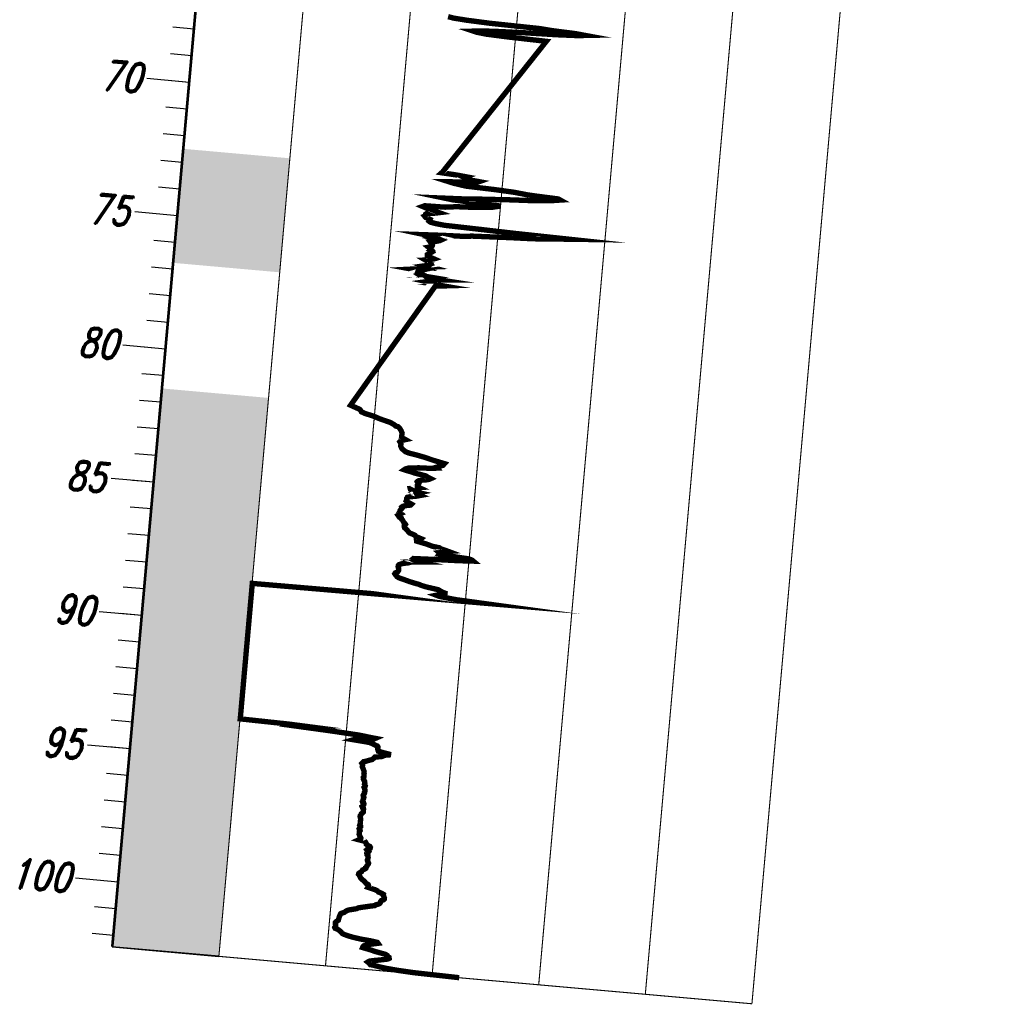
# Model space of a CAD drawing. Header units: feet. Extents: x 1619530 to 2197648, y 451737 to 1192146.
# Tile 7 of 42: x 2196084 to 2196120, y 453802 to 453839. Entities that reach past the tile are written whole.
import ezdxf
from ezdxf.enums import TextEntityAlignment as Align

# ---------------------------------------------------------------- set-up
doc = ezdxf.new("R2010")
doc.units = ezdxf.units.FT
doc.header["$LTSCALE"] = 0.5
doc.header["$MEASUREMENT"] = 0
doc.linetypes.add('SOLID', pattern=[0])
doc.layers.add('BS-1', color=1, linetype='SOLID')
doc.layers.add('CPT-2', color=55, linetype='SOLID')
doc.styles.add('ROMAND', font='romand', dxfattribs={"height": 1})

# ---------------------------------------------------------------- blocks, each defined once
blk = doc.blocks.new('CPT2')
at = {"layer": 'CPT-2', "color": 7, "linetype": 'SOLID'}
for points, const_width in [([(0, 0.069), (0, -102.361)], 0.1), ([(4, 0.069), (4, -102.361)], 0.04), ([(8, 0.069), (8, -102.361)], 0.04), ([(12, 0.069), (12, -102.361)], 0.04), ([(16, 0.069), (16, -102.361)], 0.04), ([(20, 0.069), (20, -102.361)], 0.04), ([(24, 0.069), (24, -102.361)], 0.04), ([(4, -102.361), (24, -102.361)], 0.04)]:
    blk.add_lwpolyline(points, dxfattribs=dict(at, const_width=const_width))
at = {"layer": 'CPT-2', "color": 244, "linetype": 'SOLID', "const_width": 0.2}
for points in [[(9.422, -66.624), (9.622, -66.66), (10.127, -66.696), (10.995, -66.732), (12.872, -66.765), (13.341, -66.801), (14.211, -66.834), (14.594, -66.87), (14.293, -66.903), (13.517, -66.939), (12.313, -66.972), (11.401, -67.008), (10.715, -67.044), (10.41, -67.08), (10.552, -67.113), (10.884, -67.149), (11.678, -67.182), (13.159, -67.218), (9.732, -72.421), (9.698, -72.457), (10.251, -72.49), (10.626, -72.526), (10.558, -72.559), (10.743, -72.628), (11.123, -72.664), (11.05, -72.697), (10.458, -72.733), (10.003, -72.769), (10.166, -72.805), (10.399, -72.838), (10.638, -72.874), (11.723, -72.907), (12.464, -72.943), (12.971, -72.995), (13.291, -73.012), (14.125, -73.045), (14.207, -73.081), (13.869, -73.133), (13.408, -73.169), (13.027, -73.202), (12.336, -73.238), (11.795, -73.274), (11.226, -73.31), (11.022, -73.323), (10.583, -73.359), (9.893, -73.392), (10.202, -73.428), (11.557, -73.481), (11.994, -73.501)], [(11.994, -73.501), (11.715, -73.569), (11.429, -73.602), (11.032, -73.638), (10.365, -73.671), (9.935, -73.727), (9.182, -73.74), (9.103, -73.776), (9.215, -73.812), (9.392, -73.848), (9.522, -73.881), (9.677, -73.934), (9.738, -73.95), (9.565, -73.986), (9.28, -74.019), (9.237, -74.055), (9.231, -74.108), (9.204, -74.124), (9.255, -74.176), (9.339, -74.196), (9.418, -74.229), (9.404, -74.265), (9.388, -74.298), (9.443, -74.334), (9.642, -74.367), (9.981, -74.403), (11.308, -74.436), (12.663, -74.472), (14.674, -74.508), (14.196, -74.544), (13.86, -74.577), (13.283, -74.613), (12.448, -74.646), (11.711, -74.682), (11.047, -74.714), (10.721, -74.751), (9.937, -74.783), (9.276, -74.819), (9.583, -74.856), (9.509, -74.892), (9.781, -74.924), (9.902, -74.961), (9.845, -74.993), (9.712, -75.029), (9.498, -75.062), (9.528, -75.098), (9.58, -75.131), (9.597, -75.167), (9.591, -75.203), (9.575, -75.239), (9.452, -75.272), (9.503, -75.308), (9.558, -75.341), (9.593, -75.377), (9.539, -75.41), (9.586, -75.446), (9.536, -75.479), (9.489, -75.515), (9.434, -75.551), (9.436, -75.587), (9.504, -75.62), (9.6, -75.656), (9.7, -75.689), (9.612, -75.725), (9.383, -75.758), (9.461, -75.794), (9.564, -75.827), (9.603, -75.882), (9.567, -75.899), (9.551, -75.935), (9.409, -75.968), (9.609, -76.004), (9.359, -76.037), (9.45, -76.073), (9.156, -76.106), (8.898, -76.142), (9.239, -76.174), (9.142, -76.211), (9.131, -76.247), (9.237, -76.283), (9.174, -76.316), (9.244, -76.352), (9.671, -76.384), (9.514, -76.421), (10.008, -76.453), (9.619, -76.489), (9.666, -76.522), (9.507, -76.558), (9.796, -76.594), (9.745, -76.63), (10.141, -76.663), (9.837, -76.699), (7.077, -81.411), (7.277, -81.48), (7.434, -81.535), (7.467, -81.568), (7.502, -81.621), (7.654, -81.673), (7.97, -81.742), (8.233, -81.827), (8.599, -81.916), (8.757, -81.985), (8.831, -82.037), (8.922, -82.054), (8.964, -82.09), (8.995, -82.123), (9.047, -82.195), (9.088, -82.28), (9.083, -82.369), (9.082, -82.438), (9.148, -82.47), (9.237, -82.51), (9.079, -82.559), (9.033, -82.611), (9.08, -82.68), (9.079, -82.769), (9.132, -82.858), (9.202, -82.907), (9.276, -82.959), (9.396, -82.995), (9.714, -83.048), (9.971, -83.097), (10.338, -83.186), (10.767, -83.274), (10.715, -83.343), (10.496, -83.428), (10.525, -83.464), (10.24, -83.497), (9.837, -83.514), (9.452, -83.553), (9.329, -83.602), (9.289, -83.635), (9.372, -83.655), (9.563, -83.691), (9.684, -83.724), (9.924, -83.76), (10.116, -83.793), (10.213, -83.845), (10.303, -83.881), (10.268, -83.901), (10.166, -83.934), (9.95, -83.97), (9.847, -84.003), (9.813, -84.039), (9.831, -84.071), (9.872, -84.108), (9.846, -84.157), (9.826, -84.186), (9.832, -84.219), (9.917, -84.252), (9.747, -84.281), (9.573, -84.314), (9.583, -84.344), (9.64, -84.377), (9.668, -84.406), (9.926, -84.442), (9.82, -84.475), (9.841, -84.511), (9.955, -84.544), (9.813, -84.583), (9.614, -84.616), (9.493, -84.652), (9.479, -84.685), (9.483, -84.721), (9.48, -84.754), (9.466, -84.79), (9.504, -84.823), (9.603, -84.859), (9.673, -84.892), (9.638, -84.931), (9.464, -84.964), (9.357, -85), (9.32, -85.033), (9.338, -85.069), (9.312, -85.102), (9.285, -85.138), (9.267, -85.171), (9.264, -85.207), (9.248, -85.239), (9.309, -85.279), (9.253, -85.312), (9.207, -85.348), (9.236, -85.38), (9.263, -85.417), (9.344, -85.449), (9.357, -85.485), (9.397, -85.518), (9.43, -85.574), (9.438, -85.587), (9.485, -85.627), (9.51, -85.659), (9.476, -85.695), (9.472, -85.728), (9.48, -85.764), (9.496, -85.797), (9.551, -85.833), (9.591, -85.866), (9.624, -85.902), (9.654, -85.935), (9.707, -85.974), (9.82, -86.007), (9.907, -86.043), (9.933, -86.076), (10.036, -86.112), (10.14, -86.145), (10.101, -86.181), (9.978, -86.214), (9.984, -86.25), (10.14, -86.283), (10.33, -86.319), (10.463, -86.355), (10.597, -86.391), (10.86, -86.424), (10.917, -86.46), (11.07, -86.493), (11.201, -86.529), (10.983, -86.562), (10.852, -86.598), (10.896, -86.63), (10.872, -86.667), (11.405, -86.703), (11.985, -86.739), (12.107, -86.772), (12.159, -86.808), (11.626, -86.84), (10.64, -86.877), (9.922, -86.909), (9.888, -86.945), (9.97, -86.978), (10.223, -87.014), (9.853, -87.05), (9.751, -87.087), (9.589, -87.119), (9.473, -87.155), (9.406, -87.188), (9.382, -87.224), (9.382, -87.257), (9.387, -87.293), (9.412, -87.326), (9.414, -87.362), (9.414, -87.398), (9.395, -87.434), (9.377, -87.467), (9.298, -87.503), (9.281, -87.536), (9.309, -87.572), (9.34, -87.605), (9.378, -87.641), (9.447, -87.674), (9.588, -87.71), (9.728, -87.746), (9.861, -87.782), (10.014, -87.815), (10.208, -87.851), (10.312, -87.884), (10.476, -87.92), (10.708, -87.953), (10.96, -87.989), (11.018, -88.022), (11.101, -88.058), (11.216, -88.094), (11.215, -88.13), (11.023, -88.163), (10.899, -88.199), (11.015, -88.232), (11.343, -88.268), (11.657, -88.3), (12.44, -88.337), (4.009, -88.369), (4.009, -88.405), (4.009, -88.442), (4.009, -88.478), (4.009, -88.51), (4.009, -88.546), (4.009, -88.579), (4.009, -88.615), (4.009, -88.648), (4.01, -88.684), (4.01, -88.717), (4.009, -88.753), (4.01, -88.789), (4.01, -88.825), (4.009, -88.858), (4.01, -88.894), (4.009, -88.927), (4.009, -88.963), (4.009, -88.996), (4.009, -89.032), (4.01, -89.065), (4.009, -89.101), (4.009, -89.137), (4.009, -89.173), (4.009, -89.206), (4.009, -89.242), (4.009, -89.275), (4.01, -89.311), (4.01, -89.344), (4.009, -89.38), (4.009, -89.416), (4.009, -89.449), (4.01, -89.485), (4.009, -89.521), (4.009, -89.554), (4.009, -89.59), (4.009, -89.623), (4.009, -89.659), (4.009, -89.695), (4.009, -89.728), (4.009, -89.764), (4.009, -89.796), (4.009, -89.833), (4.009, -89.869), (4.009, -89.901), (4.009, -89.938), (4.009, -89.974), (4.009, -90.006), (4.009, -90.043), (4.009, -90.075), (4.009, -90.111), (4.01, -90.144), (4.01, -90.18), (4.01, -90.216), (4.009, -90.253), (4.009, -90.285), (4.009, -90.321), (4.009, -90.354), (4.009, -90.39), (4.009, -90.423), (4.009, -90.459), (4.009, -90.492), (4.01, -90.531), (4.01, -90.564), (4.009, -90.6), (4.009, -90.633), (4.009, -90.669), (4.009, -90.702), (4.009, -90.738), (4.009, -90.807), (4.009, -90.84), (4.009, -90.879), (4.009, -90.912), (4.009, -90.948), (4.009, -90.981), (4.01, -91.017), (4.01, -91.05), (4.009, -91.086), (4.009, -91.119), (4.009, -91.171), (4.01, -91.188), (4.01, -91.227), (4.01, -91.276), (4.01, -91.296), (4.01, -91.345), (4.01, -91.365), (4.009, -91.398), (4.01, -91.434), (4.009, -91.466), (4.01, -91.519), (4.009, -91.555), (4.009, -91.588), (4.009, -91.608), (4.01, -91.644), (4.009, -91.676), (4.009, -91.713), (4.009, -91.745), (4.009, -91.781), (4.01, -91.834), (4.009, -91.883), (4.009, -91.922), (4.01, -91.955), (4.01, -91.991), (4.009, -92.06), (4.009, -92.129), (4.009, -92.182), (4.01, -92.214), (4.01, -92.231), (4.01, -92.283), (4.009, -92.319), (4.009, -92.372), (4.01, -92.441), (4.009, -92.477), (4.009, -92.529), (4.009, -92.579), (4.01, -92.631), (4.01, -92.687), (4.01, -92.736), (4.009, -92.756), (4.009, -92.789), (4.009, -92.841), (4.01, -92.877), (4.01, -92.91), (4.009, -92.926), (4.009, -92.966), (4.01, -92.999), (4.009, -93.048), (4.01, -93.084), (4.01, -93.104), (4.01, -93.205), (4.009, -93.241), (4.009, -93.294), (4.01, -93.314), (4.01, -93.382), (4.01, -93.432), (4.009, -93.451), (5.829, -93.484), (6.708, -93.52), (6.477, -93.553), (7.23, -93.589), (7.828, -93.622), (8.483, -93.661), (8.917, -93.711), (9.103, -93.73), (9.043, -93.763), (8.423, -93.799), (8.288, -93.852), (8.499, -93.868), (8.891, -93.901), (9.015, -93.937), (9.138, -93.989), (9.205, -94.009), (9.232, -94.042), (9.23, -94.078), (9.227, -94.111), (9.233, -94.147), (9.259, -94.199), (9.436, -94.232), (9.649, -94.268), (9.648, -94.301), (9.544, -94.317), (9.388, -94.39), (9.151, -94.426), (9.058, -94.527), (8.946, -94.564), (8.818, -94.616), (8.748, -94.632), (8.701, -94.685), (8.686, -94.705), (8.713, -94.737), (8.717, -94.774), (8.708, -94.823), (8.714, -94.842), (8.74, -94.875), (8.755, -94.911), (8.769, -94.944), (8.787, -94.98), (8.796, -95.013), (8.792, -95.066), (8.803, -95.085), (8.8, -95.121), (8.805, -95.171), (8.805, -95.19), (8.785, -95.223), (8.801, -95.259), (8.795, -95.292), (8.818, -95.328), (8.845, -95.361), (8.855, -95.4), (8.861, -95.433), (8.85, -95.469), (8.869, -95.499), (8.886, -95.531), (8.876, -95.561), (8.847, -95.594), (8.877, -95.656), (8.892, -95.689), (8.893, -95.718), (8.878, -95.751), (8.886, -95.784), (8.877, -95.82), (8.852, -95.853), (8.837, -95.889), (8.846, -95.925), (8.871, -95.961), (8.867, -95.994), (8.851, -96.03), (8.847, -96.063), (8.855, -96.099), (8.833, -96.132), (8.853, -96.168), (8.894, -96.201), (8.893, -96.237), (8.869, -96.273), (8.833, -96.309), (8.859, -96.358), (8.894, -96.378), (8.9, -96.411), (8.891, -96.447), (8.89, -96.48), (8.894, -96.516), (8.866, -96.548), (8.827, -96.585), (8.819, -96.621), (8.795, -96.657), (8.791, -96.69), (8.805, -96.726), (8.818, -96.758), (8.825, -96.795), (8.823, -96.827), (8.815, -96.863), (8.82, -96.896)], [(8.82, -96.896), (8.826, -96.932), (8.822, -96.968), (8.81, -97.004), (8.841, -97.037), (8.844, -97.073), (8.816, -97.106), (8.802, -97.142), (8.829, -97.175), (8.842, -97.211), (8.82, -97.244), (8.822, -97.28), (8.821, -97.316), (8.817, -97.352), (8.833, -97.385), (8.855, -97.421), (8.872, -97.454), (8.894, -97.49), (8.892, -97.523), (8.827, -97.559), (9.023, -97.592), (9.087, -97.628), (9.106, -97.661), (9.117, -97.7), (9.169, -97.733), (9.256, -97.769), (9.279, -97.802), (9.273, -97.838), (9.193, -97.871), (9.155, -97.907), (9.184, -97.94), (9.225, -97.976), (9.204, -98.008), (9.167, -98.048), (9.173, -98.081), (9.215, -98.117), (9.218, -98.15), (9.23, -98.186), (9.226, -98.218), (9.223, -98.254), (9.207, -98.287), (9.218, -98.323), (9.244, -98.356), (9.266, -98.396), (9.258, -98.428), (9.236, -98.464), (9.213, -98.497), (9.203, -98.533), (9.172, -98.566), (9.175, -98.602), (9.132, -98.635), (9.063, -98.671), (9.044, -98.704), (9.026, -98.743), (8.972, -98.776), (8.931, -98.812), (8.927, -98.845), (8.963, -98.881), (8.983, -98.914), (9.012, -98.966), (9.033, -98.983), (9.067, -99.019), (9.118, -99.052), (9.176, -99.091), (9.207, -99.124), (9.239, -99.16), (9.321, -99.193), (9.337, -99.229), (9.337, -99.262), (9.319, -99.298), (9.45, -99.331), (9.607, -99.367), (9.686, -99.4), (9.728, -99.439), (9.843, -99.472), (9.918, -99.508), (9.912, -99.541), (9.937, -99.577), (9.951, -99.609), (9.972, -99.646), (9.973, -99.678), (9.939, -99.714), (9.861, -99.747), (9.839, -99.787), (9.838, -99.819), (9.815, -99.856), (9.764, -99.888), (9.669, -99.924), (9.631, -99.957), (9.459, -99.993), (9.318, -100.026), (9.157, -100.062), (9.033, -100.095), (8.96, -100.134), (8.829, -100.167), (8.685, -100.203), (8.612, -100.236), (8.562, -100.272), (8.531, -100.305), (8.442, -100.341), (8.388, -100.374), (8.375, -100.41), (8.369, -100.443), (8.352, -100.482), (8.346, -100.515), (8.339, -100.551), (8.334, -100.584), (8.327, -100.62), (8.285, -100.653), (8.242, -100.689), (8.22, -100.722), (8.222, -100.758), (8.24, -100.791), (8.248, -100.83), (8.236, -100.863), (8.217, -100.899), (8.235, -100.932), (8.348, -100.968), (8.401, -101.001), (8.455, -101.037), (8.484, -101.069), (8.524, -101.106), (8.622, -101.138), (8.781, -101.178), (8.96, -101.211), (9.214, -101.247), (9.58, -101.279), (9.853, -101.316), (9.881, -101.348), (9.717, -101.384), (9.567, -101.417), (9.467, -101.453), (9.365, -101.486), (9.332, -101.525), (9.321, -101.558), (9.501, -101.594), (9.662, -101.627), (9.804, -101.663), (9.987, -101.696), (10.177, -101.732), (10.259, -101.765), (10.278, -101.801), (10.338, -101.834), (10.346, -101.873), (10.286, -101.906), (10.111, -101.942), (9.943, -101.975), (9.744, -102.011), (9.609, -102.044), (9.561, -102.08), (9.61, -102.113), (9.663, -102.169), (9.803, -102.182), (10.014, -102.221), (10.281, -102.254), (10.698, -102.29), (11.31, -102.323), (13.014, -102.359)]]:
    blk.add_lwpolyline(points, dxfattribs=at)
at = {"layer": 'CPT-2', "color": 7, "linetype": 'SOLID'}
for points in [[(0.008, -67.931), (-0.792, -67.931)], [(0.008, -67.931), (-0.792, -67.931)], [(0.008, -68.931), (-0.792, -68.931)], [(0.008, -68.931), (-0.792, -68.931)], [(0.006, -69.931), (-1.594, -69.931)], [(0.008, -69.931), (-0.792, -69.931)], [(0.008, -69.931), (-0.792, -69.931)], [(0.008, -70.931), (-0.792, -70.931)], [(0.008, -70.931), (-0.792, -70.931)], [(0.008, -71.931), (-0.792, -71.931)], [(0.008, -71.931), (-0.792, -71.931)], [(0.008, -72.931), (-0.792, -72.931)], [(0.008, -72.931), (-0.792, -72.931)], [(0.008, -73.931), (-0.792, -73.931)], [(0.008, -73.931), (-0.792, -73.931)], [(0.006, -74.931), (-1.594, -74.931)], [(0.008, -74.931), (-0.792, -74.931)], [(0.008, -74.931), (-0.792, -74.931)], [(0.008, -75.931), (-0.792, -75.931)], [(0.008, -75.931), (-0.792, -75.931)], [(0.008, -76.931), (-0.792, -76.931)], [(0.008, -76.931), (-0.792, -76.931)], [(0.008, -77.931), (-0.792, -77.931)], [(0.008, -77.931), (-0.792, -77.931)], [(0.008, -78.931), (-0.792, -78.931)], [(0.008, -78.931), (-0.792, -78.931)], [(0.006, -79.931), (-1.594, -79.931)], [(0.008, -79.931), (-0.792, -79.931)], [(0.008, -79.931), (-0.792, -79.931)], [(0.008, -80.931), (-0.792, -80.931)], [(0.008, -80.931), (-0.792, -80.931)], [(0.008, -81.931), (-0.792, -81.931)], [(0.008, -81.931), (-0.792, -81.931)], [(0.008, -82.931), (-0.792, -82.931)], [(0.008, -82.931), (-0.792, -82.931)], [(0.008, -83.931), (-0.792, -83.931)], [(0.008, -83.931), (-0.792, -83.931)], [(0.006, -84.931), (-1.594, -84.931)], [(0.008, -84.931), (-0.792, -84.931)], [(0.008, -84.931), (-0.792, -84.931)], [(0.008, -85.931), (-0.792, -85.931)], [(0.008, -85.931), (-0.792, -85.931)], [(0.008, -86.931), (-0.792, -86.931)], [(0.008, -86.931), (-0.792, -86.931)], [(0.008, -87.931), (-0.792, -87.931)], [(0.008, -87.931), (-0.792, -87.931)], [(0.008, -88.931), (-0.792, -88.931)], [(0.008, -88.931), (-0.792, -88.931)], [(0.006, -89.931), (-1.594, -89.931)], [(0.008, -89.931), (-0.792, -89.931)], [(0.008, -89.931), (-0.792, -89.931)], [(0.008, -90.931), (-0.792, -90.931)], [(0.008, -90.931), (-0.792, -90.931)], [(0.008, -91.931), (-0.792, -91.931)], [(0.008, -91.931), (-0.792, -91.931)], [(0.008, -92.931), (-0.792, -92.931)], [(0.008, -92.931), (-0.792, -92.931)], [(0.008, -93.931), (-0.792, -93.931)], [(0.008, -93.931), (-0.792, -93.931)], [(0.006, -94.931), (-1.594, -94.931)], [(0.008, -94.931), (-0.792, -94.931)], [(0.008, -94.931), (-0.792, -94.931)], [(0.008, -95.931), (-0.792, -95.931)], [(0.008, -95.931), (-0.792, -95.931)], [(0.008, -96.931), (-0.792, -96.931)], [(0.008, -96.931), (-0.792, -96.931)], [(0.008, -97.931), (-0.792, -97.931)], [(0.008, -97.931), (-0.792, -97.931)], [(0.008, -98.931), (-0.792, -98.931)], [(0.008, -98.931), (-0.792, -98.931)], [(0.006, -99.931), (-1.594, -99.931)], [(0.008, -99.931), (-0.792, -99.931)], [(0.008, -99.931), (-0.792, -99.931)], [(0.008, -100.931), (-0.792, -100.931)], [(0.008, -100.931), (-0.792, -100.931)], [(0.008, -101.931), (-0.792, -101.931)], [(0.008, -101.931), (-0.792, -101.931)], [(0, -102.359), (0, -102.361), (4, -102.361), (4, -102.359), (0, -102.359)]]:
    blk.add_lwpolyline(points, dxfattribs=at)
at = {"layer": 'CPT-2', "color": 3}
for points in [[(0, -73.045), (0, -72.421), (4, -73.045), (4, -72.421)], [(0, -74.229), (0, -73.169), (4, -74.229), (4, -73.169)], [(0, -74.508), (0, -74.403), (4, -74.508), (4, -74.403)], [(0, -76.522), (0, -74.577), (4, -76.522), (4, -74.577)], [(0, -76.594), (0, -76.558), (4, -76.594), (4, -76.558)], [(0, -76.663), (0, -76.63), (4, -76.663), (4, -76.63)], [(0, -81.568), (0, -81.411), (4, -81.568), (4, -81.411)], [(0, -86.667), (0, -81.673), (4, -86.667), (4, -81.673)], [(0, -86.877), (0, -86.739), (4, -86.877), (4, -86.739)], [(0, -93.484), (0, -87.014), (4, -93.484), (4, -87.014)], [(0, -102.044), (0, -93.622), (4, -102.044), (4, -93.622)]]:
    blk.add_solid(points, dxfattribs=at)
at = {"layer": 'CPT-2', "color": 2}
for points in [[(0, -73.169), (0, -73.045), (4, -73.169), (4, -73.045)], [(0, -74.577), (0, -74.508), (4, -74.577), (4, -74.508)], [(0, -76.558), (0, -76.522), (4, -76.558), (4, -76.522)], [(0, -76.63), (0, -76.594), (4, -76.63), (4, -76.594)], [(0, -76.699), (0, -76.663), (4, -76.699), (4, -76.663)]]:
    blk.add_solid(points, dxfattribs=at)
at = {"layer": 'CPT-2', "color": 94}
for points in [[(0, -74.403), (0, -74.229), (4, -74.403), (4, -74.229)], [(0, -81.673), (0, -81.568), (4, -81.673), (4, -81.568)], [(0, -86.739), (0, -86.667), (4, -86.739), (4, -86.667)], [(0, -87.014), (0, -86.877), (4, -87.014), (4, -86.877)], [(0, -93.622), (0, -93.52), (4, -93.622), (4, -93.52)], [(0, -102.361), (0, -102.044), (4, -102.361), (4, -102.044)]]:
    blk.add_solid(points, dxfattribs=at)
at = {"layer": 'CPT-2', "color": 134}
blk.add_solid([(0, -93.52), (0, -93.484), (4, -93.52), (4, -93.484)], dxfattribs=at)
at = {"layer": 'CPT-2', "color": 7, "style": 'ROMAND', "oblique": 13, "width": 0.78}
for s, p in [('70', (-1.767, -69.931)), ('75', (-1.767, -74.931)), ('80', (-1.767, -79.931)), ('85', (-1.767, -84.931)), ('90', (-1.767, -89.931)), ('95', (-1.767, -94.931)), ('100', (-1.767, -99.931))]:
    blk.add_text(s, height=1.116, dxfattribs=at).set_placement(p, align=Align.MIDDLE_RIGHT)

msp = doc.modelspace()

# ---------------------------------------------------------------- block references
at = {"layer": 'BS-1', "rotation": 354.9167009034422}
msp.add_blockref('CPT2', (2196096.5095631, 453906.5676695), dxfattribs=at)

doc.saveas('drawing.dxf')
